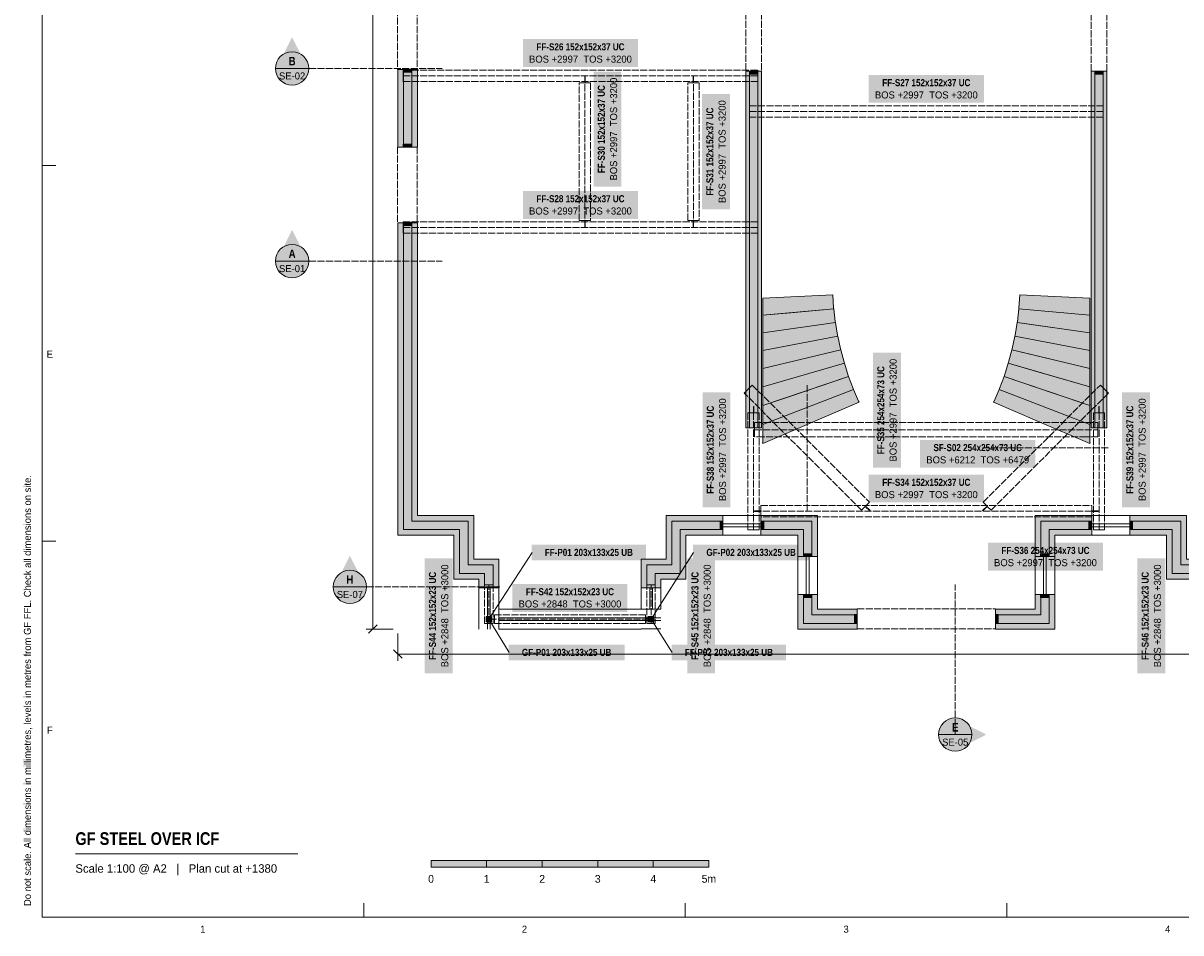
# Model space of a CAD drawing. Header units: millimetres. Extents: x 17 to 587, y 4 to 415.
# Tile 1 of 8: x 17 to 225, y 4 to 168. Entities that reach past the tile are written whole.
import ezdxf
from ezdxf.enums import TextEntityAlignment as Align

# ---------------------------------------------------------------- set-up
doc = ezdxf.new("R2010")
doc.units = ezdxf.units.MM
doc.linetypes.add('DASHED', pattern=[1.524, 1.27, -0.254])
for name, color, linetype in [('FILL-C_B2B2B5', 7, 'Continuous'), ('FILL-EPS', 7, 'Continuous'), ('FILL-INK', 7, 'Continuous'), ('FILL-RED', 7, 'Continuous'), ('FILL-STEEL', 7, 'Continuous'), ('FILL-TEAL_DK', 7, 'Continuous'), ('FILL-WHITE', 7, 'Continuous'), ('LINE-INK', 7, 'Continuous'), ('LINE-INK-DASH', 7, 'DASHED'), ('LINE-RED', 7, 'Continuous'), ('LINE-RED-DASH', 7, 'DASHED'), ('LINE-STEEL', 7, 'Continuous'), ('LINE-STEEL-DASH', 7, 'DASHED'), ('LINE-STEEL_GREY', 7, 'Continuous'), ('LINE-TEAL_DK', 7, 'Continuous'), ('TEXT-INK', 7, 'Continuous'), ('TEXT-RED', 7, 'Continuous'), ('TEXT-STEEL', 7, 'Continuous'), ('TEXT-STEEL_GREY', 7, 'Continuous')]:
    doc.layers.add(name, color=color, linetype=linetype)
doc.styles.add('OpenSansCondensed-Bold', font='OpenSansCondensed-Bold.ttf')

msp = doc.modelspace()

# ---------------------------------------------------------------- hatches: boundary and pattern name
at = {"layer": 'FILL-C_B2B2B5', "true_color": 0xb2b2b5}
h = msp.add_hatch(color=253, dxfattribs=at)
h.dxf.hatch_style = 1
h.paths.add_polyline_path([(85.02, 145.62), (85.02, 159.57), (86.54, 159.57), (86.54, 145.62)])
h = msp.add_hatch(color=253, dxfattribs=at)
h.dxf.hatch_style = 1
h.paths.add_polyline_path([(148.81, 159.26), (148.81, 95.1), (147.28, 95.1), (147.28, 159.26)])
h = msp.add_hatch(color=253, dxfattribs=at)
h.dxf.hatch_style = 1
h.paths.add_polyline_path([(209.44, 95.1), (209.44, 159.27), (210.97, 159.27), (210.97, 95.1)])
h = msp.add_hatch(color=253, dxfattribs=at)
h.dxf.hatch_style = 1
h.paths.add_polyline_path([(99.64, 66.3), (99.64, 68.89), (95.14, 68.89), (95.14, 76.77), (85.02, 76.77), (85.02, 132.01), (86.54, 132.01), (86.54, 78.29), (96.66, 78.29), (96.66, 70.41), (101.16, 70.41), (101.16, 66.3)])
h = msp.add_hatch(color=253, dxfattribs=at)
h.dxf.hatch_style = 1
h.paths.add_polyline_path([(142.51, 76.77), (134.86, 76.77), (134.86, 68.89), (130.36, 68.89), (130.36, 66.3), (128.84, 66.3), (128.84, 70.41), (133.34, 70.41), (133.34, 78.29), (142.51, 78.29)])
h = msp.add_hatch(color=253, dxfattribs=at)
h.dxf.hatch_style = 1
h.paths.add_polyline_path([(157.02, 71.92), (157.02, 76.77), (149.36, 76.77), (149.36, 78.29), (158.54, 78.29), (158.54, 71.92)])
h = msp.add_hatch(color=253, dxfattribs=at)
h.dxf.hatch_style = 1
h.paths.add_polyline_path([(208.89, 76.77), (201.23, 76.77), (201.23, 71.93), (199.71, 71.93), (199.71, 78.29), (208.89, 78.29)])
h = msp.add_hatch(color=253, dxfattribs=at)
h.dxf.hatch_style = 1
h.paths.add_polyline_path([(215.74, 78.29), (224.91, 78.29), (224.91, 70.41), (229.41, 70.41), (229.41, 66.3), (227.89, 66.3), (227.89, 68.89), (223.39, 68.89), (223.39, 76.77), (215.74, 76.77)])
h = msp.add_hatch(color=253, dxfattribs=at)
h.dxf.hatch_style = 1
h.paths.add_polyline_path([(158.54, 65.07), (158.54, 61.41), (166.7, 61.41), (166.7, 59.89), (157.02, 59.89), (157.02, 65.07)])
h = msp.add_hatch(color=253, dxfattribs=at)
h.dxf.hatch_style = 1
h.paths.add_polyline_path([(201.23, 65.07), (201.23, 59.89), (191.55, 59.89), (191.55, 61.41), (199.71, 61.41), (199.71, 65.07)])
at = {"layer": 'FILL-EPS', "true_color": 0xccffff}
h = msp.add_hatch(color=7, dxfattribs=at)
h.dxf.hatch_style = 1
h.paths.add_polyline_path([(84, 145.62), (84, 159.57), (85.02, 159.57), (85.02, 145.62)])
h = msp.add_hatch(color=7, dxfattribs=at)
h.dxf.hatch_style = 1
h.paths.add_polyline_path([(87.56, 145.62), (86.54, 145.62), (86.54, 159.57), (87.56, 159.57)])
h = msp.add_hatch(color=7, dxfattribs=at)
h.dxf.hatch_style = 1
h.paths.add_polyline_path([(147.28, 159.26), (147.28, 95.1), (148.81, 95.1), (148.81, 159.26), (149.47, 159.26), (149.47, 130.48), (149.48, 95.1), (147.9, 95.1), (146.62, 95.1), (146.62, 129.32), (146.62, 159.26)])
h = msp.add_hatch(color=7, dxfattribs=at)
h.dxf.hatch_style = 1
h.paths.add_polyline_path([(208.78, 95.1), (208.78, 159.27), (209.44, 159.27), (209.44, 95.1)])
h = msp.add_hatch(color=7, dxfattribs=at)
h.dxf.hatch_style = 1
h.paths.add_polyline_path([(210.97, 95.1), (210.97, 159.27), (211.63, 159.27), (211.63, 95.1)])
h = msp.add_hatch(color=7, dxfattribs=at)
h.dxf.hatch_style = 1
h.paths.add_polyline_path([(98.62, 66.3), (98.62, 67.87), (94.12, 67.87), (94.12, 75.75), (84, 75.75), (84, 132.01), (85.02, 132.01), (85.02, 76.77), (95.14, 76.77), (95.14, 68.89), (99.64, 68.89), (99.64, 66.3)])
h = msp.add_hatch(color=7, dxfattribs=at)
h.dxf.hatch_style = 1
h.paths.add_polyline_path([(97.68, 79.31), (97.68, 71.43), (102.18, 71.43), (102.18, 66.3), (101.16, 66.3), (101.16, 70.41), (96.66, 70.41), (96.66, 78.29), (86.54, 78.29), (86.54, 132.01), (87.56, 132.01), (87.56, 79.31), (91.18, 79.31), (94.12, 79.3), (94.12, 79.31)])
h = msp.add_hatch(color=7, dxfattribs=at)
h.dxf.hatch_style = 1
h.paths.add_polyline_path([(132.32, 79.31), (142.51, 79.31), (142.51, 78.29), (133.34, 78.29), (133.34, 70.41), (128.84, 70.41), (128.84, 66.3), (127.82, 66.3), (127.82, 71.43), (132.32, 71.43)])
h = msp.add_hatch(color=7, dxfattribs=at)
h.dxf.hatch_style = 1
h.paths.add_polyline_path([(159.56, 71.92), (158.54, 71.92), (158.54, 78.29), (149.36, 78.29), (149.36, 79.31), (159.56, 79.31)])
h = msp.add_hatch(color=7, dxfattribs=at)
h.dxf.hatch_style = 1
h.paths.add_polyline_path([(208.89, 79.31), (208.89, 78.29), (199.71, 78.29), (199.71, 71.93), (198.69, 71.93), (198.69, 79.31)])
h = msp.add_hatch(color=7, dxfattribs=at)
h.dxf.hatch_style = 1
h.paths.add_polyline_path([(215.74, 79.31), (225.93, 79.31), (225.93, 71.43), (230.43, 71.43), (230.43, 66.3), (229.41, 66.3), (229.41, 70.41), (224.91, 70.41), (224.91, 78.29), (215.74, 78.29)])
h = msp.add_hatch(color=7, dxfattribs=at)
h.dxf.hatch_style = 1
h.paths.add_polyline_path([(142.51, 75.75), (135.88, 75.75), (135.88, 67.87), (131.38, 67.87), (131.38, 66.3), (130.36, 66.3), (130.36, 68.89), (134.86, 68.89), (134.86, 76.77), (142.51, 76.77)])
h = msp.add_hatch(color=7, dxfattribs=at)
h.dxf.hatch_style = 1
h.paths.add_polyline_path([(156, 71.92), (156, 75.75), (149.36, 75.75), (149.36, 76.77), (157.02, 76.77), (157.02, 71.92)])
h = msp.add_hatch(color=7, dxfattribs=at)
h.dxf.hatch_style = 1
h.paths.add_polyline_path([(208.89, 75.75), (202.25, 75.75), (202.25, 71.93), (201.23, 71.93), (201.23, 76.77), (208.89, 76.77)])
h = msp.add_hatch(color=7, dxfattribs=at)
h.dxf.hatch_style = 1
h.paths.add_polyline_path([(215.74, 75.75), (215.74, 76.77), (223.39, 76.77), (223.39, 68.89), (227.89, 68.89), (227.89, 66.3), (226.87, 66.3), (226.87, 67.87), (222.37, 67.87), (222.37, 75.75)])
h = msp.add_hatch(color=7, dxfattribs=at)
h.dxf.hatch_style = 1
h.paths.add_polyline_path([(156, 65.07), (157.02, 65.07), (157.02, 59.89), (166.7, 59.89), (166.7, 58.87), (156, 58.87)])
h = msp.add_hatch(color=7, dxfattribs=at)
h.dxf.hatch_style = 1
h.paths.add_polyline_path([(159.56, 65.07), (159.56, 62.43), (166.7, 62.43), (166.7, 61.41), (158.54, 61.41), (158.54, 65.07)])
h = msp.add_hatch(color=7, dxfattribs=at)
h.dxf.hatch_style = 1
h.paths.add_polyline_path([(198.69, 65.07), (199.71, 65.07), (199.71, 61.41), (191.55, 61.41), (191.55, 62.43), (198.69, 62.43)])
h = msp.add_hatch(color=7, dxfattribs=at)
h.dxf.hatch_style = 1
h.paths.add_polyline_path([(202.25, 65.07), (202.25, 58.87), (191.55, 58.87), (191.55, 59.89), (201.23, 59.89), (201.23, 65.07)])
at = {"layer": 'FILL-INK', "true_color": 0x14141a}
h = msp.add_hatch(color=250, dxfattribs=at)
h.dxf.hatch_style = 1
h.paths.add_polyline_path([(90, 16), (100, 16), (100, 17.2), (90, 17.2)])
h = msp.add_hatch(color=250, dxfattribs=at)
h.dxf.hatch_style = 1
h.paths.add_polyline_path([(110, 16), (120, 16), (120, 17.2), (110, 17.2)])
h = msp.add_hatch(color=250, dxfattribs=at)
h.dxf.hatch_style = 1
h.paths.add_polyline_path([(130, 16), (140, 16), (140, 17.2), (130, 17.2)])
at = {"layer": 'FILL-RED', "true_color": 0xb81a1f}
h = msp.add_hatch(color=242, dxfattribs=at)
h.dxf.hatch_style = 1
h.paths.add_polyline_path([(65, 165.39), (62.15, 159.79), (67.85, 159.79)])
h = msp.add_hatch(color=242, dxfattribs=at)
h.dxf.hatch_style = 1
h.paths.add_polyline_path([(65, 130.71), (62.15, 125.11), (67.85, 125.11)])
h = msp.add_hatch(color=242, dxfattribs=at)
h.dxf.hatch_style = 1
h.paths.add_polyline_path([(75.39, 72.06), (72.54, 66.46), (78.24, 66.46)])
h = msp.add_hatch(color=242, dxfattribs=at)
h.dxf.hatch_style = 1
h.paths.add_polyline_path([(189.93, 39.87), (184.33, 42.72), (184.33, 37.02)])
at = {"layer": 'FILL-STEEL', "true_color": 0x0d2973}
h = msp.add_hatch(color=166, dxfattribs=at)
h.dxf.hatch_style = 1
h.paths.add_polyline_path([(99.9, 60.15), (99.9, 61.15), (100.9, 61.15), (100.9, 60.15)])
h = msp.add_hatch(color=166, dxfattribs=at)
h.dxf.hatch_style = 1
h.paths.add_polyline_path([(99.9, 60.15), (99.9, 61.15), (100.9, 61.15), (100.9, 60.15)])
h = msp.add_hatch(color=166, dxfattribs=at)
h.dxf.hatch_style = 1
h.paths.add_polyline_path([(100.8, 60.65), (100.78, 60.75), (100.74, 60.85), (100.68, 60.93), (100.6, 61), (100.5, 61.04), (100.4, 61.05), (100.29, 61.04), (100.2, 61), (100.11, 60.93), (100.05, 60.85), (100.01, 60.75), (100, 60.65), (100.01, 60.55), (100.05, 60.45), (100.11, 60.37), (100.2, 60.3), (100.29, 60.26), (100.4, 60.25), (100.5, 60.26), (100.6, 60.3), (100.68, 60.37), (100.74, 60.45), (100.78, 60.55)])
h = msp.add_hatch(color=166, dxfattribs=at)
h.dxf.hatch_style = 1
h.paths.add_polyline_path([(100.8, 60.65), (100.78, 60.75), (100.74, 60.85), (100.68, 60.93), (100.6, 61), (100.5, 61.04), (100.4, 61.05), (100.29, 61.04), (100.2, 61), (100.11, 60.93), (100.05, 60.85), (100.01, 60.75), (100, 60.65), (100.01, 60.55), (100.05, 60.45), (100.11, 60.37), (100.2, 60.3), (100.29, 60.26), (100.4, 60.25), (100.5, 60.26), (100.6, 60.3), (100.68, 60.37), (100.74, 60.45), (100.78, 60.55)])
h = msp.add_hatch(color=166, dxfattribs=at)
h.dxf.hatch_style = 1
h.paths.add_polyline_path([(129.1, 60.15), (129.1, 61.15), (130.1, 61.15), (130.1, 60.15)])
h = msp.add_hatch(color=166, dxfattribs=at)
h.dxf.hatch_style = 1
h.paths.add_polyline_path([(129.1, 60.15), (129.1, 61.15), (130.1, 61.15), (130.1, 60.15)])
h = msp.add_hatch(color=166, dxfattribs=at)
h.dxf.hatch_style = 1
h.paths.add_polyline_path([(130, 60.65), (129.98, 60.75), (129.94, 60.85), (129.88, 60.93), (129.8, 61), (129.7, 61.04), (129.6, 61.05), (129.49, 61.04), (129.4, 61), (129.31, 60.93), (129.25, 60.85), (129.21, 60.75), (129.2, 60.65), (129.21, 60.55), (129.25, 60.45), (129.31, 60.37), (129.4, 60.3), (129.49, 60.26), (129.6, 60.25), (129.7, 60.26), (129.8, 60.3), (129.88, 60.37), (129.94, 60.45), (129.98, 60.55)])
h = msp.add_hatch(color=166, dxfattribs=at)
h.dxf.hatch_style = 1
h.paths.add_polyline_path([(130, 60.65), (129.98, 60.75), (129.94, 60.85), (129.88, 60.93), (129.8, 61), (129.7, 61.04), (129.6, 61.05), (129.49, 61.04), (129.4, 61), (129.31, 60.93), (129.25, 60.85), (129.21, 60.75), (129.2, 60.65), (129.21, 60.55), (129.25, 60.45), (129.31, 60.37), (129.4, 60.3), (129.49, 60.26), (129.6, 60.25), (129.7, 60.26), (129.8, 60.3), (129.88, 60.37), (129.94, 60.45), (129.98, 60.55)])
at = {"layer": 'FILL-TEAL_DK', "true_color": 0x006b5c}
h = msp.add_hatch(color=126, dxfattribs=at)
h.dxf.hatch_style = 1
h.paths.add_polyline_path([(84.97, 159.58), (86.5, 159.58), (86.5, 159.08), (84.97, 159.08)])
h = msp.add_hatch(color=126, dxfattribs=at)
h.dxf.hatch_style = 1
h.paths.add_polyline_path([(147.28, 159.27), (148.81, 159.27), (148.81, 158.77), (147.28, 158.77)])
h = msp.add_hatch(color=126, dxfattribs=at)
h.dxf.hatch_style = 1
h.paths.add_polyline_path([(209.44, 159.27), (210.97, 159.27), (210.97, 158.77), (209.44, 158.77)])
h = msp.add_hatch(color=126, dxfattribs=at)
h.dxf.hatch_style = 1
h.paths.add_polyline_path([(84.97, 146.12), (86.5, 146.12), (86.5, 145.62), (84.97, 145.62)])
h = msp.add_hatch(color=126, dxfattribs=at)
h.dxf.hatch_style = 1
h.paths.add_polyline_path([(84.97, 132.02), (86.5, 132.02), (86.5, 131.52), (84.97, 131.52)])
h = msp.add_hatch(color=126, dxfattribs=at)
h.dxf.hatch_style = 1
h.paths.add_polyline_path([(142.01, 78.29), (142.51, 78.29), (142.51, 76.77), (142.01, 76.77)])
h = msp.add_hatch(color=126, dxfattribs=at)
h.dxf.hatch_style = 1
h.paths.add_polyline_path([(149.36, 78.29), (149.86, 78.29), (149.86, 76.77), (149.36, 76.77)])
h = msp.add_hatch(color=126, dxfattribs=at)
h.dxf.hatch_style = 1
h.paths.add_polyline_path([(208.39, 78.29), (208.89, 78.29), (208.89, 76.77), (208.39, 76.77)])
h = msp.add_hatch(color=126, dxfattribs=at)
h.dxf.hatch_style = 1
h.paths.add_polyline_path([(215.74, 78.29), (216.24, 78.29), (216.24, 76.77), (215.74, 76.77)])
h = msp.add_hatch(color=126, dxfattribs=at)
h.dxf.hatch_style = 1
h.paths.add_polyline_path([(157.01, 72.42), (158.54, 72.42), (158.54, 71.92), (157.01, 71.92)])
h = msp.add_hatch(color=126, dxfattribs=at)
h.dxf.hatch_style = 1
h.paths.add_polyline_path([(199.7, 72.42), (201.23, 72.42), (201.23, 71.92), (199.7, 71.92)])
h = msp.add_hatch(color=126, dxfattribs=at)
h.dxf.hatch_style = 1
h.paths.add_polyline_path([(157.01, 65.07), (158.54, 65.07), (158.54, 64.57), (157.01, 64.57)])
h = msp.add_hatch(color=126, dxfattribs=at)
h.dxf.hatch_style = 1
h.paths.add_polyline_path([(199.7, 65.07), (201.23, 65.07), (201.23, 64.57), (199.7, 64.57)])
h = msp.add_hatch(color=126, dxfattribs=at)
h.dxf.hatch_style = 1
h.paths.add_polyline_path([(166.2, 61.46), (166.7, 61.46), (166.7, 59.94), (166.2, 59.94)])
h = msp.add_hatch(color=126, dxfattribs=at)
h.dxf.hatch_style = 1
h.paths.add_polyline_path([(191.55, 61.46), (192.05, 61.46), (192.05, 59.94), (191.55, 59.94)])
at = {"layer": 'FILL-WHITE', "true_color": 0xffffff}
h = msp.add_hatch(color=7, dxfattribs=at)
h.dxf.hatch_style = 1
h.paths.add_polyline_path([(106.53, 160.04), (127.25, 160.04), (127.25, 165.05), (106.53, 165.05)])
h = msp.add_hatch(color=7, dxfattribs=at)
h.dxf.hatch_style = 1
h.paths.add_polyline_path([(68, 159.79), (67.9, 160.57), (67.6, 161.29), (67.12, 161.91), (66.5, 162.39), (65.78, 162.69), (65, 162.79), (64.22, 162.69), (63.5, 162.39), (62.88, 161.91), (62.4, 161.29), (62.1, 160.57), (62, 159.79), (62.1, 159.01), (62.4, 158.29), (62.88, 157.67), (63.5, 157.19), (64.22, 156.89), (65, 156.79), (65.78, 156.89), (66.5, 157.19), (67.12, 157.67), (67.6, 158.29), (67.9, 159.01)])
h = msp.add_hatch(color=7, dxfattribs=at)
h.dxf.hatch_style = 1
h.paths.add_polyline_path([(124.27, 138.5), (124.27, 159.22), (119.26, 159.22), (119.26, 138.5)])
h = msp.add_hatch(color=7, dxfattribs=at)
h.dxf.hatch_style = 1
h.paths.add_polyline_path([(168.77, 153.59), (189.48, 153.59), (189.48, 158.6), (168.77, 158.6)])
h = msp.add_hatch(color=7, dxfattribs=at)
h.dxf.hatch_style = 1
h.paths.add_polyline_path([(143.79, 134.44), (143.79, 155.16), (138.78, 155.16), (138.78, 134.44)])
h = msp.add_hatch(color=7, dxfattribs=at)
h.dxf.hatch_style = 1
h.paths.add_polyline_path([(106.53, 132.7), (127.25, 132.7), (127.25, 137.71), (106.53, 137.71)])
h = msp.add_hatch(color=7, dxfattribs=at)
h.dxf.hatch_style = 1
h.paths.add_polyline_path([(68, 125.11), (67.9, 125.89), (67.6, 126.61), (67.12, 127.23), (66.5, 127.71), (65.78, 128.01), (65, 128.11), (64.22, 128.01), (63.5, 127.71), (62.88, 127.23), (62.4, 126.61), (62.1, 125.89), (62, 125.11), (62.1, 124.33), (62.4, 123.61), (62.88, 122.99), (63.5, 122.51), (64.22, 122.21), (65, 122.11), (65.78, 122.21), (66.5, 122.51), (67.12, 122.99), (67.6, 123.61), (67.9, 124.33)])
h = msp.add_hatch(color=7, dxfattribs=at)
h.dxf.hatch_style = 1
h.paths.add_polyline_path([(149.73, 118.45), (162.29, 119), (162.45, 116.71), (162.47, 116.51), (154.73, 115.81), (149.73, 115.35), (149.71, 115.55), (149.73, 115.55)])
h = msp.add_hatch(color=7, dxfattribs=at)
h.dxf.hatch_style = 1
h.paths.add_polyline_path([(195.8, 116.71), (195.97, 119), (208.53, 118.45), (208.53, 115.55), (208.54, 115.55), (208.53, 115.35), (195.79, 116.51)])
h = msp.add_hatch(color=7, dxfattribs=at)
h.dxf.hatch_style = 1
h.paths.add_polyline_path([(149.73, 115.35), (162.47, 116.51), (162.74, 114.23), (162.74, 114.23), (162.77, 114.03), (149.73, 112.2), (149.7, 112.4), (149.73, 112.4)])
h = msp.add_hatch(color=7, dxfattribs=at)
h.dxf.hatch_style = 1
h.paths.add_polyline_path([(195.49, 114.03), (195.51, 114.23), (195.51, 114.23), (195.79, 116.51), (208.53, 115.35), (208.53, 112.4), (208.55, 112.4), (208.53, 112.2), (196.79, 113.85)])
h = msp.add_hatch(color=7, dxfattribs=at)
h.dxf.hatch_style = 1
h.paths.add_polyline_path([(149.73, 112.2), (162.77, 114.03), (163.15, 111.76), (163.19, 111.56), (149.73, 109), (149.69, 109.2), (149.73, 109.2)])
h = msp.add_hatch(color=7, dxfattribs=at)
h.dxf.hatch_style = 1
h.paths.add_polyline_path([(195.07, 111.56), (195.1, 111.76), (195.49, 114.03), (208.53, 112.2), (208.53, 109.2), (208.56, 109.2), (208.53, 109)])
h = msp.add_hatch(color=7, dxfattribs=at)
h.dxf.hatch_style = 1
h.paths.add_polyline_path([(149.73, 105.75), (149.68, 105.94), (149.73, 105.96), (149.73, 109), (163.19, 111.56), (163.68, 109.32), (163.73, 109.12), (149.73, 105.75)])
h = msp.add_hatch(color=7, dxfattribs=at)
h.dxf.hatch_style = 1
h.paths.add_polyline_path([(194.53, 109.12), (194.57, 109.32), (195.07, 111.56), (208.53, 109), (208.53, 105.96), (208.57, 105.94), (208.53, 105.75), (196.78, 108.58)])
h = msp.add_hatch(color=7, dxfattribs=at)
h.dxf.hatch_style = 1
h.paths.add_polyline_path([(149.73, 102.45), (149.67, 102.64), (149.73, 102.66), (149.73, 105.75), (163.73, 109.12), (164.32, 106.9), (164.32, 106.9), (164.38, 106.71)])
h = msp.add_hatch(color=7, dxfattribs=at)
h.dxf.hatch_style = 1
h.paths.add_polyline_path([(174.56, 87.9), (174.56, 108.62), (169.55, 108.62), (169.55, 87.9)])
h = msp.add_hatch(color=7, dxfattribs=at)
h.dxf.hatch_style = 1
h.paths.add_polyline_path([(193.88, 106.71), (193.93, 106.9), (193.93, 106.9), (194.53, 109.12), (208.53, 105.75), (208.53, 102.66), (208.58, 102.64), (208.53, 102.45), (198.35, 105.41)])
h = msp.add_hatch(color=7, dxfattribs=at)
h.dxf.hatch_style = 1
h.paths.add_polyline_path([(149.73, 99.1), (149.66, 99.29), (149.73, 99.31), (149.73, 102.45), (164.38, 106.71), (165.08, 104.52), (165.15, 104.33), (154.37, 100.68)])
h = msp.add_hatch(color=7, dxfattribs=at)
h.dxf.hatch_style = 1
h.paths.add_polyline_path([(193.11, 104.33), (193.17, 104.52), (193.88, 106.71), (208.53, 102.45), (208.53, 99.31), (208.59, 99.29), (208.53, 99.1), (202.11, 101.27)])
h = msp.add_hatch(color=7, dxfattribs=at)
h.dxf.hatch_style = 1
h.paths.add_polyline_path([(149.73, 95.7), (149.65, 95.89), (149.73, 95.91), (149.73, 99.1), (165.15, 104.33), (165.95, 102.18), (165.95, 102.18), (166.03, 101.99)])
h = msp.add_hatch(color=7, dxfattribs=at)
h.dxf.hatch_style = 1
h.paths.add_polyline_path([(192.23, 101.99), (192.3, 102.18), (192.3, 102.18), (193.11, 104.33), (208.53, 99.1), (208.53, 95.91), (208.6, 95.89), (208.53, 95.7)])
h = msp.add_hatch(color=7, dxfattribs=at)
h.dxf.hatch_style = 1
h.paths.add_polyline_path([(143.88, 80.78), (143.88, 101.49), (138.87, 101.49), (138.87, 80.78)])
h = msp.add_hatch(color=7, dxfattribs=at)
h.dxf.hatch_style = 1
h.paths.add_polyline_path([(149.73, 92.25), (149.65, 92.43), (149.73, 92.47), (149.73, 95.7), (166.03, 101.99), (166.95, 99.87), (166.95, 99.87), (167.03, 99.69)])
h = msp.add_hatch(color=7, dxfattribs=at)
h.dxf.hatch_style = 1
h.paths.add_polyline_path([(191.3, 99.87), (191.31, 99.87), (192.23, 101.99), (208.53, 95.7), (208.53, 92.47), (208.6, 92.43), (208.53, 92.25), (198.99, 96.35), (191.23, 99.69), (191.23, 99.69)])
h = msp.add_hatch(color=7, dxfattribs=at)
h.dxf.hatch_style = 1
h.paths.add_polyline_path([(219.38, 80.78), (219.38, 101.49), (214.37, 101.49), (214.37, 80.78)])
h = msp.add_hatch(color=7, dxfattribs=at)
h.dxf.hatch_style = 1
h.paths.add_polyline_path([(178.02, 87.9), (198.73, 87.9), (198.73, 92.91), (178.02, 92.91)])
h = msp.add_hatch(color=7, dxfattribs=at)
h.dxf.hatch_style = 1
h.paths.add_polyline_path([(168.77, 81.65), (189.48, 81.65), (189.48, 86.66), (168.77, 86.66)])
h = msp.add_hatch(color=7, dxfattribs=at)
h.dxf.hatch_style = 1
h.paths.add_polyline_path([(108.09, 71.25), (128.7, 71.25), (128.7, 74.05), (108.09, 74.05)])
h = msp.add_hatch(color=7, dxfattribs=at)
h.dxf.hatch_style = 1
h.paths.add_polyline_path([(137.14, 71.25), (158.05, 71.25), (158.05, 74.05), (137.14, 74.05)])
h = msp.add_hatch(color=7, dxfattribs=at)
h.dxf.hatch_style = 1
h.paths.add_polyline_path([(190.21, 69.39), (210.93, 69.39), (210.93, 74.4), (190.21, 74.4)])
h = msp.add_hatch(color=7, dxfattribs=at)
h.dxf.hatch_style = 1
h.paths.add_polyline_path([(93.88, 50.88), (93.88, 71.6), (88.87, 71.6), (88.87, 50.88)])
h = msp.add_hatch(color=7, dxfattribs=at)
h.dxf.hatch_style = 1
h.paths.add_polyline_path([(141.12, 50.88), (141.12, 71.6), (136.11, 71.6), (136.11, 50.88)])
h = msp.add_hatch(color=7, dxfattribs=at)
h.dxf.hatch_style = 1
h.paths.add_polyline_path([(222.13, 50.88), (222.13, 71.6), (217.12, 71.6), (217.12, 50.88)])
h = msp.add_hatch(color=7, dxfattribs=at)
h.dxf.hatch_style = 1
h.paths.add_polyline_path([(78.39, 66.46), (78.29, 67.24), (77.99, 67.96), (77.51, 68.58), (76.89, 69.06), (76.16, 69.36), (75.39, 69.46), (74.61, 69.36), (73.89, 69.06), (73.27, 68.58), (72.79, 67.96), (72.49, 67.24), (72.39, 66.46), (72.49, 65.68), (72.79, 64.96), (73.27, 64.34), (73.89, 63.86), (74.61, 63.56), (75.39, 63.46), (76.16, 63.56), (76.89, 63.86), (77.51, 64.34), (77.99, 64.96), (78.29, 65.68)])
h = msp.add_hatch(color=7, dxfattribs=at)
h.dxf.hatch_style = 1
h.paths.add_polyline_path([(104.64, 61.96), (125.35, 61.96), (125.35, 66.97), (104.64, 66.97)])
h = msp.add_hatch(color=7, dxfattribs=at)
h.dxf.hatch_style = 1
h.paths.add_polyline_path([(103.94, 53.25), (124.85, 53.25), (124.85, 56.05), (103.94, 56.05)])
h = msp.add_hatch(color=7, dxfattribs=at)
h.dxf.hatch_style = 1
h.paths.add_polyline_path([(133.29, 53.25), (153.9, 53.25), (153.9, 56.05), (133.29, 56.05)])
h = msp.add_hatch(color=7, dxfattribs=at)
h.dxf.hatch_style = 1
h.paths.add_polyline_path([(187.33, 39.87), (187.22, 40.65), (186.92, 41.37), (186.45, 42), (185.83, 42.47), (185.1, 42.77), (184.33, 42.87), (183.55, 42.77), (182.83, 42.47), (182.2, 42), (181.73, 41.37), (181.43, 40.65), (181.33, 39.87), (181.43, 39.1), (181.73, 38.37), (182.2, 37.75), (182.83, 37.28), (183.55, 36.98), (184.33, 36.87), (185.1, 36.98), (185.83, 37.28), (186.45, 37.75), (186.92, 38.37), (187.22, 39.1)])
h = msp.add_hatch(color=7, dxfattribs=at)
h.dxf.hatch_style = 1
h.paths.add_polyline_path([(100, 16), (110, 16), (110, 17.2), (100, 17.2)])
h = msp.add_hatch(color=7, dxfattribs=at)
h.dxf.hatch_style = 1
h.paths.add_polyline_path([(120, 16), (130, 16), (130, 17.2), (120, 17.2)])

# ---------------------------------------------------------------- linework, layer by layer
at = {"layer": 'LINE-INK', "lineweight": 5}
for p, q in [((79.5, 375.13), (79.5, 58.87)), ((20, 142.33), (22.5, 142.33)), ((142.51, 79.3), (149.36, 79.3)), ((208.89, 79.3), (215.74, 79.3)), ((142.51, 77.78), (149.36, 77.78)), ((142.51, 77.28), (149.36, 77.28)), ((208.89, 77.78), (215.74, 77.78)), ((208.89, 77.28), (215.74, 77.28)), ((142.51, 75.75), (149.36, 75.75)), ((208.89, 75.75), (215.74, 75.75)), ((20, 74.67), (22.5, 74.67)), ((156, 71.92), (156, 65.07)), ((157.52, 71.92), (157.52, 65.07)), ((158.02, 71.92), (158.02, 65.07)), ((159.55, 71.92), (159.55, 65.07)), ((198.69, 65.07), (198.69, 71.92)), ((200.22, 65.07), (200.22, 71.92)), ((200.72, 65.07), (200.72, 71.92)), ((202.25, 65.07), (202.25, 71.92)), ((98.62, 66.3), (98.62, 62.43)), ((100.15, 66.3), (100.15, 62.43)), ((100.65, 66.3), (100.65, 62.43)), ((102.18, 66.3), (102.18, 62.43)), ((127.82, 62.43), (127.82, 66.3)), ((129.35, 62.43), (129.35, 66.3)), ((129.85, 62.43), (129.85, 66.3)), ((131.38, 62.43), (131.38, 66.3)), ((98.62, 58.87), (98.62, 62.43)), ((100.15, 58.87), (100.15, 62.43)), ((100.65, 58.87), (100.65, 62.43)), ((102.18, 62.43), (127.81, 62.43)), ((102.18, 58.87), (102.18, 62.43)), ((102.18, 60.9), (127.81, 60.9)), ((127.82, 62.43), (131.38, 62.43)), ((127.82, 60.9), (131.38, 60.9)), ((83.2, 58.87), (78.3, 58.87)), ((80.28, 59.65), (78.72, 58.1)), ((102.18, 60.4), (127.81, 60.4)), ((102.18, 58.87), (127.81, 58.87)), ((127.82, 60.4), (131.38, 60.4)), ((127.82, 58.88), (131.38, 58.88)), ((84, 58.07), (84, 53.17)), ((83.22, 55.15), (84.78, 53.6)), ((84, 54.37), (416, 54.37)), ((26, 18.4), (66, 18.4)), ((77.88, 7), (77.88, 9.5)), ((135.75, 7), (135.75, 9.5)), ((193.62, 7), (193.62, 9.5))]:
    msp.add_line(p, q, dxfattribs=at)
for points in [[(20, 7), (587, 7), (587, 413), (20, 413)], [(87.56, 159.57), (87.56, 145.62), (84, 145.62), (84, 159.57)], [(146.62, 159.26), (149.47, 159.26), (149.47, 130.48), (149.48, 95.1), (147.9, 95.1), (146.62, 95.1), (146.62, 129.32)], [(211.63, 95.1), (208.78, 95.1), (208.78, 159.27), (211.63, 159.27)], [(94.12, 79.31), (97.68, 79.31), (97.68, 71.43), (102.18, 71.43), (102.18, 66.3), (98.62, 66.3), (98.62, 67.87), (94.12, 67.87), (94.12, 75.75), (84, 75.75), (84, 132.01), (87.56, 132.01), (87.56, 79.31), (91.18, 79.31), (94.12, 79.3)], [(149.73, 118.45), (162.29, 119), (162.45, 116.71), (162.47, 116.51), (154.73, 115.81), (149.73, 115.35), (149.73, 115.35), (149.73, 115.35), (149.71, 115.55), (149.73, 115.55)], [(195.8, 116.71), (195.97, 119), (208.53, 118.45), (208.53, 115.55), (208.54, 115.55), (208.53, 115.35), (195.79, 116.51), (195.79, 116.51)], [(149.73, 115.35), (162.47, 116.51), (162.74, 114.23), (162.74, 114.23), (162.77, 114.03), (149.73, 112.2), (149.7, 112.4), (149.73, 112.4)], [(195.49, 114.03), (195.51, 114.23), (195.51, 114.23), (195.79, 116.51), (208.53, 115.35), (208.53, 112.4), (208.55, 112.4), (208.53, 112.2), (196.79, 113.85)], [(149.73, 112.2), (162.77, 114.03), (163.15, 111.76), (163.19, 111.56), (163.19, 111.56), (149.73, 109), (149.73, 109), (149.73, 109), (149.73, 109), (149.69, 109.2), (149.73, 109.2)], [(195.07, 111.56), (195.07, 111.56), (195.1, 111.76), (195.1, 111.76), (195.49, 114.03), (195.49, 114.03), (195.49, 114.03), (195.49, 114.03), (208.53, 112.2), (208.53, 109.2), (208.56, 109.2), (208.53, 109), (208.53, 109), (208.53, 109), (208.53, 109)], [(149.73, 105.75), (149.73, 105.75), (149.68, 105.94), (149.73, 105.96), (149.73, 109), (163.19, 111.56), (163.68, 109.32), (163.73, 109.12), (163.73, 109.12), (163.73, 109.12), (149.73, 105.75), (149.73, 105.75)], [(194.53, 109.12), (194.57, 109.32), (195.07, 111.56), (195.07, 111.56), (195.07, 111.56), (195.07, 111.56), (208.53, 109), (208.53, 105.96), (208.57, 105.94), (208.53, 105.75), (196.78, 108.58)], [(149.73, 102.45), (149.67, 102.64), (149.73, 102.66), (149.73, 105.75), (163.73, 109.12), (164.32, 106.9), (164.32, 106.9), (164.38, 106.71)], [(193.88, 106.71), (193.93, 106.9), (193.93, 106.9), (194.53, 109.12), (208.53, 105.75), (208.53, 102.66), (208.58, 102.64), (208.53, 102.45), (198.35, 105.41)], [(149.73, 99.1), (149.73, 99.1), (149.73, 99.1), (149.66, 99.29), (149.73, 99.31), (149.73, 102.45), (164.38, 106.71), (165.08, 104.52), (165.08, 104.52), (165.15, 104.33), (154.37, 100.68), (149.73, 99.1)], [(193.11, 104.33), (193.17, 104.52), (193.88, 106.71), (193.88, 106.71), (208.53, 102.45), (208.53, 99.31), (208.59, 99.29), (208.53, 99.1), (202.11, 101.27)], [(149.73, 95.7), (149.65, 95.89), (149.73, 95.91), (149.73, 99.1), (165.15, 104.33), (165.95, 102.18), (165.95, 102.18), (166.03, 101.99)], [(192.23, 101.99), (192.3, 102.18), (192.3, 102.18), (193.11, 104.33), (208.53, 99.1), (208.53, 95.91), (208.6, 95.89), (208.53, 95.7)], [(208.53, 105.75), (208.53, 105.75), (208.53, 105.75)], [(149.73, 92.25), (149.65, 92.43), (149.73, 92.47), (149.73, 95.7), (166.03, 101.99), (166.95, 99.87), (166.95, 99.87), (167.03, 99.69)], [(191.3, 99.87), (191.31, 99.87), (192.23, 101.99), (208.53, 95.7), (208.53, 92.47), (208.6, 92.43), (208.53, 92.25), (198.99, 96.35), (191.23, 99.69), (191.23, 99.69)], [(208.53, 99.1), (208.53, 99.1), (208.53, 99.1)], [(132.32, 71.43), (132.32, 79.31), (142.51, 79.31), (142.51, 75.75), (135.88, 75.75), (135.88, 67.87), (131.38, 67.87), (131.38, 66.3), (127.82, 66.3), (127.82, 71.43)], [(159.56, 79.31), (159.56, 71.92), (156, 71.92), (156, 75.75), (149.36, 75.75), (149.36, 79.31)], [(198.69, 79.31), (208.89, 79.31), (208.89, 75.75), (202.25, 75.75), (202.25, 71.93), (198.69, 71.93)], [(222.37, 75.75), (215.74, 75.75), (215.74, 79.31), (225.93, 79.31), (225.93, 71.43), (230.43, 71.43), (230.43, 66.3), (226.87, 66.3), (226.87, 67.87), (222.37, 67.87)], [(156, 58.87), (156, 65.07), (159.56, 65.07), (159.56, 62.43), (166.7, 62.43), (166.7, 58.87)], [(198.69, 62.43), (198.69, 65.07), (202.25, 65.07), (202.25, 58.87), (191.55, 58.87), (191.55, 62.43)], [(99.9, 60.15), (99.9, 60.15), (99.9, 61.15), (99.9, 61.15), (100.9, 61.15), (100.9, 61.15), (100.9, 60.15), (100.9, 60.15)], [(99.9, 60.15), (99.9, 60.15), (99.9, 61.15), (99.9, 61.15), (100.9, 61.15), (100.9, 61.15), (100.9, 60.15), (100.9, 60.15)], [(129.1, 60.15), (129.1, 60.15), (129.1, 61.15), (129.1, 61.15), (130.1, 61.15), (130.1, 61.15), (130.1, 60.15), (130.1, 60.15)], [(129.1, 60.15), (129.1, 60.15), (129.1, 61.15), (129.1, 61.15), (130.1, 61.15), (130.1, 61.15), (130.1, 60.15), (130.1, 60.15)], [(90, 16), (100, 16), (100, 17.2), (90, 17.2)], [(100, 16), (110, 16), (110, 17.2), (100, 17.2)], [(110, 16), (120, 16), (120, 17.2), (110, 17.2)], [(120, 16), (130, 16), (130, 17.2), (120, 17.2)], [(130, 16), (140, 16), (140, 17.2), (130, 17.2)]]:
    msp.add_lwpolyline(points, close=True, dxfattribs=at)
at = {"layer": 'LINE-INK-DASH', "lineweight": 5}
for p, q in [((146.62, 177.47), (146.62, 159.27)), ((149.47, 177.47), (149.47, 159.27)), ((208.78, 159.27), (208.78, 177.47)), ((211.64, 159.27), (211.64, 177.47)), ((83.96, 176.55), (83.96, 159.58)), ((87.51, 176.55), (87.51, 159.58)), ((83.96, 145.62), (83.96, 132.02)), ((87.51, 145.62), (87.51, 132.02)), ((166.7, 62.48), (191.55, 62.48)), ((166.7, 58.92), (191.55, 58.92))]:
    msp.add_line(p, q, dxfattribs=at)
at = {"layer": 'LINE-RED', "lineweight": 5}
for p, q in [((62, 159.79), (68, 159.79)), ((62, 125.11), (68, 125.11)), ((72.39, 66.46), (78.39, 66.46)), ((181.33, 39.87), (187.33, 39.87))]:
    msp.add_line(p, q, dxfattribs=at)
for centre in [(65, 159.79), (65, 125.11), (75.39, 66.46), (184.33, 39.87)]:
    msp.add_circle(centre, 3, dxfattribs=at)
at = {"layer": 'LINE-RED-DASH', "lineweight": 5}
for p, q in [((65, 159.79), (92, 159.79)), ((65, 125.11), (92, 125.11)), ((184.33, 39.87), (184.33, 66.87)), ((75.39, 66.46), (102.39, 66.46))]:
    msp.add_line(p, q, dxfattribs=at)
at = {"layer": 'LINE-STEEL', "lineweight": 5}
for p, q in [((100.4, 60.65), (108.19, 72.65)), ((129.6, 60.65), (137.24, 72.65)), ((100.4, 60.65), (104.04, 54.65)), ((129.6, 60.65), (133.39, 54.65))]:
    msp.add_line(p, q, dxfattribs=at)
at = {"layer": 'LINE-STEEL-DASH', "lineweight": 5}
for p, q in [((84.98, 158.47), (148.81, 158.47)), ((117.7, 131.27), (117.7, 158.33)), ((137.22, 131.27), (137.22, 158.33)), ((147.29, 152.02), (210.97, 152.02)), ((84.98, 131.13), (148.81, 131.13)), ((157.68, 80.15), (157.68, 102.79)), ((148.05, 76.72), (148.05, 98.9)), ((210.21, 76.72), (210.21, 98.9)), ((148.23, 94.75), (210, 94.75)), ((189.25, 91.47), (211.89, 91.47)), ((148.19, 80.08), (210.07, 80.08)), ((100.4, 59.85), (100.4, 66.81)), ((129.6, 59.85), (129.6, 66.81)), ((100.53, 60.65), (129.47, 60.65))]:
    msp.add_line(p, q, dxfattribs=at)
for points in [[(84.98, 159.49), (84.98, 159.49), (84.98, 159.49), (148.81, 159.49), (148.81, 159.49), (148.81, 159.49), (148.81, 159.49), (148.81, 158.51), (148.81, 158.51), (148.81, 158.51), (148.81, 158.43), (148.81, 158.43), (148.81, 158.43), (148.81, 157.45), (148.81, 157.45), (148.81, 157.45), (148.81, 157.45), (84.98, 157.45), (84.98, 157.45), (84.98, 157.45), (84.98, 157.45), (84.98, 158.43), (84.98, 158.43), (84.98, 158.43), (84.98, 158.51), (84.98, 158.51), (84.98, 158.51), (84.98, 159.49)], [(116.68, 132.4), (116.68, 132.4), (116.68, 157.2), (116.68, 157.2), (117.66, 157.2), (117.66, 158.33), (117.73, 158.33), (117.73, 157.2), (118.71, 157.2), (118.71, 157.2), (118.71, 132.4), (118.71, 132.4), (117.73, 132.4), (117.73, 131.27), (117.66, 131.27), (117.66, 132.4)], [(136.2, 132.4), (136.2, 157.2), (137.18, 157.2), (137.18, 158.33), (137.25, 158.33), (137.25, 157.2), (138.23, 157.2), (138.23, 132.4), (137.25, 132.4), (137.25, 131.27), (137.18, 131.27), (137.18, 132.4)], [(147.29, 153.04), (147.29, 153.04), (210.97, 153.04), (210.97, 153.04), (210.97, 152.06), (210.97, 151.98), (210.97, 151), (210.97, 151), (147.29, 151), (147.29, 151), (147.29, 151.98), (147.29, 152.06)], [(84.98, 132.15), (84.98, 132.15), (148.81, 132.15), (148.81, 132.15), (148.81, 131.17), (148.81, 131.09), (148.81, 130.11), (148.81, 130.11), (84.98, 130.11), (84.98, 130.11), (84.98, 131.09), (84.98, 131.17)], [(147.06, 102.04), (147.81, 102.79), (168.9, 81.7), (168.2, 81), (169, 80.21), (168.95, 80.15), (168.15, 80.95), (167.46, 80.26), (167.46, 80.26), (146.37, 101.35)], [(189.3, 80.15), (189.3, 80.15), (189.3, 80.15), (189.25, 80.21), (190.05, 81), (189.35, 81.7), (189.35, 81.7), (210.45, 102.78), (210.45, 102.78), (210.45, 102.78), (210.45, 102.78), (211.19, 102.04), (211.19, 102.03), (211.19, 102.03), (211.89, 101.34), (211.89, 101.34), (208.93, 98.39), (190.79, 80.26), (190.79, 80.26), (190.79, 80.26), (190.79, 80.26), (190.1, 80.95)], [(147.03, 76.72), (147.03, 97.77), (148.01, 97.77), (148.01, 98.9), (148.08, 98.9), (148.08, 97.77), (149.06, 97.77), (149.06, 76.72), (148.08, 76.72), (148.01, 76.72)], [(209.19, 97.77), (209.19, 97.77), (210.17, 97.77), (210.17, 98.9), (210.24, 98.9), (210.24, 97.77), (211.22, 97.77), (211.22, 97.77), (211.22, 97.77), (211.22, 97.77), (211.22, 76.72), (211.22, 76.72), (211.22, 76.72), (211.22, 76.72), (210.24, 76.72), (210.24, 76.72), (210.24, 76.72), (210.17, 76.72), (210.17, 76.72), (210.17, 76.72), (209.19, 76.72), (209.19, 76.72), (209.19, 76.72), (209.19, 76.72), (209.19, 97.77), (209.19, 97.77)], [(148.23, 96.04), (149.86, 96.04), (149.86, 96.04), (149.86, 96.04), (207.97, 96.04), (207.97, 96.04), (207.97, 96.04), (207.97, 96.04), (210, 96.04), (210, 94.81), (210, 94.81), (210, 94.69), (210, 93.46), (207.97, 93.46), (149.86, 93.46), (149.86, 93.46), (149.86, 93.46), (148.23, 93.46), (148.23, 94.69), (148.23, 94.81)], [(148.19, 80.04), (148.19, 80.12), (149.32, 80.12), (149.32, 81.1), (208.94, 81.1), (208.94, 80.12), (210.07, 80.12), (210.07, 80.04), (208.94, 80.04), (208.94, 79.06), (149.32, 79.06), (149.32, 80.04)], [(99.63, 59.85), (99.63, 59.85), (99.63, 66.81), (100.37, 66.81), (100.42, 66.81), (101.16, 66.81), (101.16, 66.81), (101.16, 59.85), (101.16, 59.85), (100.42, 59.85), (100.37, 59.85)], [(128.83, 59.85), (128.83, 66.81), (129.57, 66.81), (129.62, 66.81), (130.36, 66.81), (130.36, 59.85), (129.62, 59.85), (129.57, 59.85)], [(100.53, 60.62), (100.53, 60.68), (101.41, 60.68), (101.41, 61.41), (128.59, 61.41), (128.59, 60.68), (129.47, 60.68), (129.47, 60.62), (128.59, 60.62), (128.59, 59.89), (101.41, 59.89), (101.41, 60.62)]]:
    msp.add_lwpolyline(points, close=True, dxfattribs=at)
at = {"layer": 'LINE-STEEL_GREY', "lineweight": 5}
for points in [[(85.02, 145.62), (85.02, 159.57), (86.54, 159.57), (86.54, 145.62)], [(148.81, 159.26), (148.81, 95.1), (147.28, 95.1), (147.28, 159.26)], [(209.44, 95.1), (209.44, 159.27), (210.97, 159.27), (210.97, 95.1)], [(99.64, 66.3), (99.64, 68.89), (95.14, 68.89), (95.14, 76.77), (85.02, 76.77), (85.02, 132.01), (86.54, 132.01), (86.54, 78.29), (96.66, 78.29), (96.66, 70.41), (101.16, 70.41), (101.16, 66.3)], [(142.51, 76.77), (134.86, 76.77), (134.86, 68.89), (130.36, 68.89), (130.36, 66.3), (128.84, 66.3), (128.84, 70.41), (133.34, 70.41), (133.34, 78.29), (142.51, 78.29)], [(157.02, 71.92), (157.02, 76.77), (149.36, 76.77), (149.36, 78.29), (158.54, 78.29), (158.54, 71.92)], [(208.89, 76.77), (201.23, 76.77), (201.23, 71.93), (199.71, 71.93), (199.71, 78.29), (208.89, 78.29)], [(215.74, 78.29), (224.91, 78.29), (224.91, 70.41), (229.41, 70.41), (229.41, 66.3), (227.89, 66.3), (227.89, 68.89), (223.39, 68.89), (223.39, 76.77), (215.74, 76.77)], [(158.54, 65.07), (158.54, 61.41), (166.7, 61.41), (166.7, 59.89), (157.02, 59.89), (157.02, 65.07)], [(201.23, 65.07), (201.23, 59.89), (191.55, 59.89), (191.55, 61.41), (199.71, 61.41), (199.71, 65.07)]]:
    msp.add_lwpolyline(points, close=True, dxfattribs=at)
at = {"layer": 'LINE-TEAL_DK', "lineweight": 5}
for points in [[(84.97, 159.58), (86.5, 159.58), (86.5, 159.08), (84.97, 159.08)], [(147.28, 159.27), (148.81, 159.27), (148.81, 158.77), (147.28, 158.77)], [(209.44, 159.27), (210.97, 159.27), (210.97, 158.77), (209.44, 158.77)], [(84.97, 146.12), (86.5, 146.12), (86.5, 145.62), (84.97, 145.62)], [(84.97, 132.02), (86.5, 132.02), (86.5, 131.52), (84.97, 131.52)], [(142.01, 78.29), (142.51, 78.29), (142.51, 76.77), (142.01, 76.77)], [(149.36, 78.29), (149.86, 78.29), (149.86, 76.77), (149.36, 76.77)], [(208.39, 78.29), (208.89, 78.29), (208.89, 76.77), (208.39, 76.77)], [(215.74, 78.29), (216.24, 78.29), (216.24, 76.77), (215.74, 76.77)], [(157.01, 72.42), (158.54, 72.42), (158.54, 71.92), (157.01, 71.92)], [(199.7, 72.42), (201.23, 72.42), (201.23, 71.92), (199.7, 71.92)], [(157.01, 65.07), (158.54, 65.07), (158.54, 64.57), (157.01, 64.57)], [(199.7, 65.07), (201.23, 65.07), (201.23, 64.57), (199.7, 64.57)], [(166.2, 61.46), (166.7, 61.46), (166.7, 59.94), (166.2, 59.94)], [(191.55, 61.46), (192.05, 61.46), (192.05, 59.94), (191.55, 59.94)]]:
    msp.add_lwpolyline(points, close=True, dxfattribs=at)

# ---------------------------------------------------------------- texts
at = {"layer": 'TEXT-INK', "style": 'OpenSansCondensed-Bold'}
msp.add_text('GF STEEL OVER ICF', height=2.286, dxfattribs=at).set_placement((26, 20))
at = {"layer": 'TEXT-INK'}
for s, height, p in [('0', 1.4, (90, 13.2)), ('1', 1.4, (100, 13.2)), ('2', 1.4, (110, 13.2)), ('3', 1.4, (120, 13.2)), ('4', 1.4, (130, 13.2)), ('5m', 1.397, (140, 13.2))]:
    msp.add_text(s, height=height, dxfattribs=at).set_placement(p, align=Align.CENTER)
at = {"layer": 'TEXT-RED', "style": 'OpenSansCondensed-Bold'}
for s, p in [('B', (65, 160.34)), ('A', (65, 125.66)), ('H', (75.39, 67.01)), ('E', (184.33, 40.42))]:
    msp.add_text(s, height=1.52, dxfattribs=at).set_placement(p, align=Align.CENTER)
at = {"layer": 'TEXT-RED'}
for s, p in [('SE-02', (65, 157.79)), ('SE-01', (65, 123.11)), ('SE-07', (75.39, 64.46)), ('SE-05', (184.33, 37.87))]:
    msp.add_text(s, height=1.27, dxfattribs=at).set_placement(p, align=Align.CENTER)
at = {"layer": 'TEXT-STEEL', "style": 'OpenSansCondensed-Bold'}
for s, p in [('FF-S26 152x152x37 UC', (116.89, 163.03)), ('FF-S27 152x152x37 UC', (179.13, 156.58)), ('FF-S28 152x152x37 UC', (116.89, 135.69)), ('SF-S02 254x254x73 UC', (188.38, 90.89)), ('FF-S34 152x152x37 UC', (179.13, 84.64)), ('FF-P01 203x133x25 UB', (118.4, 72.03)), ('GF-P02 203x133x25 UB', (147.6, 72.03)), ('FF-S36 254x254x73 UC', (200.57, 72.38)), ('FF-S42 152x152x23 UC', (115, 64.95)), ('GF-P01 203x133x25 UB', (114.4, 54.03)), ('FF-P02 203x133x25 UB', (143.6, 54.03))]:
    msp.add_text(s, height=1.27, dxfattribs=at).set_placement(p, align=Align.CENTER)
at = {"layer": 'TEXT-STEEL'}
for s, p in [('BOS +2997  TOS +3200', (116.89, 160.82)), ('BOS +2997  TOS +3200', (179.13, 154.37)), ('BOS +2997  TOS +3200', (116.89, 133.48)), ('BOS +6212  TOS +6479', (188.38, 88.68)), ('BOS +2997  TOS +3200', (179.13, 82.43)), ('BOS +2997  TOS +3200', (200.57, 70.18)), ('BOS +2848  TOS +3000', (115, 62.75))]:
    msp.add_text(s, height=1.27, dxfattribs=at).set_placement(p, align=Align.CENTER)
at = {"layer": 'TEXT-STEEL', "style": 'OpenSansCondensed-Bold'}
for s, p in [('FF-S30 152x152x37 UC', (121.28, 148.86)), ('FF-S31 152x152x37 UC', (140.8, 144.8)), ('FF-S35 254x254x73 UC', (171.57, 98.26)), ('FF-S38 152x152x37 UC', (140.89, 91.14)), ('FF-S39 152x152x37 UC', (216.39, 91.14)), ('FF-S44 152x152x23 UC', (90.89, 61.24)), ('FF-S45 152x152x23 UC', (138.13, 61.24)), ('FF-S46 152x152x23 UC', (219.14, 61.24))]:
    msp.add_text(s, height=1.27, rotation=90, dxfattribs=at).set_placement(p, align=Align.CENTER)
at = {"layer": 'TEXT-STEEL'}
for s, p in [('BOS +2997  TOS +3200', (123.49, 148.86)), ('BOS +2997  TOS +3200', (143.01, 144.8)), ('BOS +2997  TOS +3200', (173.78, 98.26)), ('BOS +2997  TOS +3200', (143.09, 91.14)), ('BOS +2997  TOS +3200', (218.6, 91.14)), ('BOS +2848  TOS +3000', (93.1, 61.24)), ('BOS +2848  TOS +3000', (140.33, 61.24)), ('BOS +2848  TOS +3000', (221.35, 61.24))]:
    msp.add_text(s, height=1.27, rotation=90, dxfattribs=at).set_placement(p, align=Align.CENTER)
at = {"layer": 'TEXT-STEEL_GREY'}
for s, p in [('E', (21.4, 107.7)), ('F', (21.4, 40.03)), ('1', (48.94, 4.2)), ('2', (106.81, 4.2)), ('3', (164.69, 4.2)), ('4', (222.56, 4.2))]:
    msp.add_text(s, height=1.27, dxfattribs=at).set_placement(p, align=Align.CENTER)
msp.add_text('Do not scale. All dimensions in millimetres, levels in metres from GF FFL. Check all dimensions on site.', height=1.27, rotation=90, dxfattribs=at).set_placement((18, 9))
msp.add_text('Scale 1:100 @ A2   |   Plan cut at +1380', height=1.524, dxfattribs=at).set_placement((26, 15))

doc.saveas('drawing.dxf')
